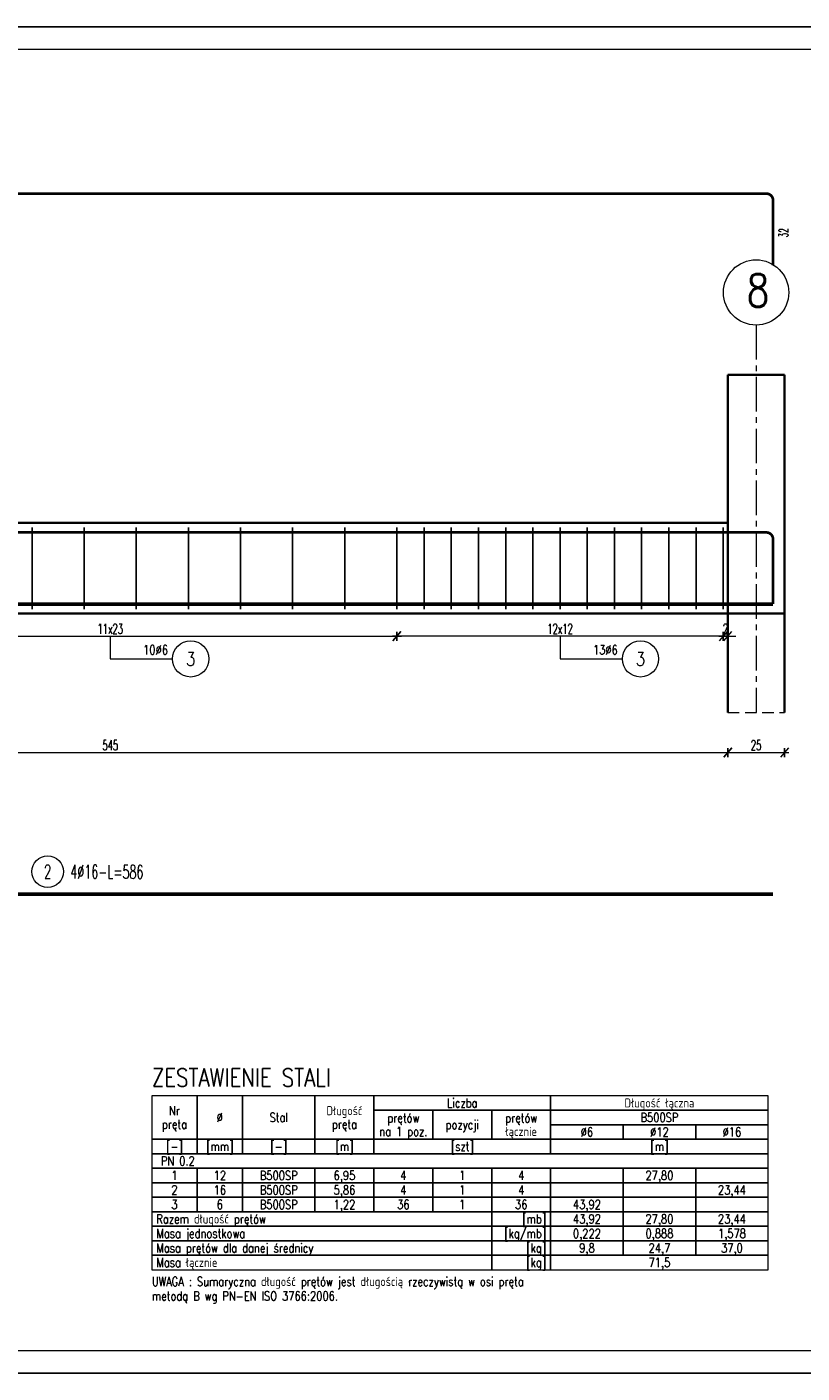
# Model space of a CAD drawing. Header units: centimetres. Extents: x 125945 to 146944, y 20629 to 31773.
# Tile 13 of 80: x 131717 to 132059, y 20629 to 21223. Entities that reach past the tile are written whole.
import ezdxf
from ezdxf.enums import TextEntityAlignment as Align

# ---------------------------------------------------------------- set-up
doc = ezdxf.new("R2010")
doc.units = ezdxf.units.CM
doc.linetypes.add('CENTER2', pattern=[28.575, 19.05, -3.175, 3.175, -3.175])
doc.linetypes.add('HIDDEN', pattern=[9.525, 6.35, -3.175])
for name, color, linetype, lineweight in [('e-cad_cienkie', 88, 'Continuous', 15), ('e-cad_opisy', 7, 'Continuous', 15), ('e-cad_osie', 172, 'CENTER2', 9), ('e-cad_ukryte', 1, 'HIDDEN', 15), ('e-cad_wymiary', 66, 'Continuous', 15), ('K-ŻELBET', 204, 'Continuous', 35)]:
    doc.layers.add(name, color=color, linetype=linetype, lineweight=lineweight)
doc.layers.add('e-cad_prety_widok', color=3, linetype='Continuous')
doc.layers.add('e-cad_strzemiona', color=3, linetype='Continuous')
doc.styles.add('e-cad_1', font='simplex.shx', dxfattribs={"width": 0.6})
doc.styles.add('e-cad_2', font='simplex.shx', dxfattribs={"width": 0.8})
doc.styles.add('simpl', font='simplex.shx', dxfattribs={"width": 0.6})
doc.dimstyles.new('e-cad_1_20_[cm]', dxfattribs={"dimscale": 2, "dimtxt": 2.25, "dimasz": 1.75, "dimexe": 1, "dimexo": 0, "dimgap": 0.5, "dimtad": 1, "dimdec": 1, "dimrnd": 0.5, "dimdsep": 46, "dimtxsty": 'simpl', "dimblk": 'OBLIQUE', "dimcen": 0, "dimdle": 1, "dimclrd": 256, "dimclre": 256, "dimclrt": 256, "dimadec": 0, "dimazin": 0, "dimtfac": 1, "dimtdec": 1, "dimtix": 1, "dimtmove": 2, "dimatfit": 3, "dimldrblk": 'OBLIQUE', "dimfxl": 1, "dimfxlon": 1, "dimlwd": -1, "dimarcsym": 0})

# ---------------------------------------------------------------- blocks, each defined once
blk = doc.blocks.new('_Oblique')
at = {"color": 0, "linetype": 'ByBlock', "lineweight": -2}
blk.add_line((0.5, 0.6), (-0.5, -0.6), dxfattribs=at)
blk = doc.blocks.new('*D4110')
at = {"layer": 'Defpoints', "color": 0}
for p in [(131626.81, 20966.08), (131879.82, 20966.08), (131879.82, 20954.08)]:
    blk.add_point(p, dxfattribs=at)
at = {"layer": 'e-cad_wymiary', "ltscale": 0.8}
blk.add_line((131624.81, 20954.08), (131881.82, 20954.08), dxfattribs=at)
at = {"layer": 'e-cad_wymiary', "lineweight": -2, "ltscale": 0.8}
for p, q in [((131626.81, 20956.08), (131626.81, 20952.08)), ((131879.82, 20956.08), (131879.82, 20952.08))]:
    blk.add_line(p, q, dxfattribs=at)
at = {"layer": 'e-cad_wymiary', "xscale": 3.5, "yscale": 3.5, "zscale": 3.5, "rotation": 180}
blk.add_blockref('_Oblique', (131626.81, 20954.08), dxfattribs=at)
at = {"layer": 'e-cad_wymiary', "xscale": 3.5, "yscale": 3.5, "zscale": 3.5}
blk.add_blockref('_Oblique', (131879.82, 20954.08), dxfattribs=at)
at = {"layer": 'e-cad_wymiary', "ltscale": 0.8, "insert": (131753.31, 20957.33), "char_height": 4.5, "attachment_point": 5, "style": 'simpl'}
blk.add_mtext('11x23', dxfattribs=at)
blk = doc.blocks.new('e-cad_ZelbetOpisNiezliczalny_1P')
at = {"layer": 'e-cad_cienkie'}
blk.add_circle((4, 0), 4, dxfattribs=at)
at = {"layer": 'e-cad_opisy', "ltscale": 0.04, "style": 'e-cad_1', "width": 0.8}
for tag, p in [('OPIS', (-1, 1)), ('UWAGI', (-1, -3))]:
    blk.add_attdef(tag, text='', height=2, dxfattribs=at).set_placement(p, align=Align.RIGHT)
blk.add_attdef('NR', text='', height=3, dxfattribs=at).set_placement((4, 0), align=Align.MIDDLE_CENTER)
blk = doc.blocks.new('*D4111')
at = {"layer": 'Defpoints', "color": 0}
for p in [(132023.82, 20966.08), (132025.82, 20966.08), (132025.82, 20954.08)]:
    blk.add_point(p, dxfattribs=at)
at = {"layer": 'e-cad_wymiary', "ltscale": 0.8}
for p, q in [((132023.82, 20954.08), (132020.32, 20954.08)), ((132021.82, 20954.08), (132027.82, 20954.08)), ((132025.82, 20954.08), (132029.32, 20954.08))]:
    blk.add_line(p, q, dxfattribs=at)
at = {"layer": 'e-cad_wymiary', "lineweight": -2, "ltscale": 0.8}
for p, q in [((132023.82, 20956.08), (132023.82, 20952.08)), ((132025.82, 20956.08), (132025.82, 20952.08))]:
    blk.add_line(p, q, dxfattribs=at)
at = {"layer": 'e-cad_wymiary', "xscale": 3.5, "yscale": 3.5, "zscale": 3.5}
blk.add_blockref('_Oblique', (132023.82, 20954.08), dxfattribs=at)
at = {"layer": 'e-cad_wymiary', "xscale": 3.5, "yscale": 3.5, "zscale": 3.5, "rotation": 180}
blk.add_blockref('_Oblique', (132025.82, 20954.08), dxfattribs=at)
at = {"layer": 'e-cad_wymiary', "ltscale": 0.8, "insert": (132024.82, 20957.33), "char_height": 4.5, "attachment_point": 5, "style": 'simpl'}
blk.add_mtext('2', dxfattribs=at)
blk = doc.blocks.new('*D4112')
at = {"layer": 'Defpoints', "color": 0}
for p in [(131879.82, 20966.08), (132023.82, 20966.08), (131879.82, 20954.08)]:
    blk.add_point(p, dxfattribs=at)
at = {"layer": 'e-cad_wymiary', "ltscale": 0.8}
blk.add_line((132025.82, 20954.08), (131877.82, 20954.08), dxfattribs=at)
at = {"layer": 'e-cad_wymiary', "lineweight": -2, "ltscale": 0.8}
for p, q in [((131879.82, 20956.08), (131879.82, 20952.08)), ((132023.82, 20956.08), (132023.82, 20952.08))]:
    blk.add_line(p, q, dxfattribs=at)
at = {"layer": 'e-cad_wymiary', "xscale": 3.5, "yscale": 3.5, "zscale": 3.5, "rotation": 180}
blk.add_blockref('_Oblique', (131879.82, 20954.08), dxfattribs=at)
at = {"layer": 'e-cad_wymiary', "xscale": 3.5, "yscale": 3.5, "zscale": 3.5}
blk.add_blockref('_Oblique', (132023.82, 20954.08), dxfattribs=at)
at = {"layer": 'e-cad_wymiary', "ltscale": 0.8, "insert": (131951.82, 20957.33), "char_height": 4.5, "attachment_point": 5, "style": 'simpl'}
blk.add_mtext('12x12', dxfattribs=at)
blk = doc.blocks.new('*D4125')
at = {"layer": 'Defpoints', "color": 0}
for p in [(131480.81, 20920.39), (132025.82, 20920.39), (132025.82, 20902.75)]:
    blk.add_point(p, dxfattribs=at)
at = {"layer": 'e-cad_wymiary', "lineweight": -2, "ltscale": 0.8}
for p, q in [((131480.81, 20904.75), (131480.81, 20900.75)), ((132025.82, 20904.75), (132025.82, 20900.75))]:
    blk.add_line(p, q, dxfattribs=at)
at = {"layer": 'e-cad_wymiary', "ltscale": 0.8}
blk.add_line((131478.81, 20902.75), (132027.82, 20902.75), dxfattribs=at)
at = {"layer": 'e-cad_wymiary', "xscale": 3.5, "yscale": 3.5, "zscale": 3.5, "rotation": 180}
blk.add_blockref('_Oblique', (131480.81, 20902.75), dxfattribs=at)
at = {"layer": 'e-cad_wymiary', "xscale": 3.5, "yscale": 3.5, "zscale": 3.5}
blk.add_blockref('_Oblique', (132025.82, 20902.75), dxfattribs=at)
at = {"layer": 'e-cad_wymiary', "ltscale": 0.8, "insert": (131753.31, 20906), "char_height": 4.5, "attachment_point": 5, "style": 'simpl'}
blk.add_mtext('545', dxfattribs=at)
blk = doc.blocks.new('*D4126')
at = {"layer": 'Defpoints', "color": 0}
for p in [(132025.82, 20920.39), (132050.81, 20920.39), (132050.81, 20902.75)]:
    blk.add_point(p, dxfattribs=at)
at = {"layer": 'e-cad_wymiary', "lineweight": -2, "ltscale": 0.8}
for p, q in [((132025.82, 20904.75), (132025.82, 20900.75)), ((132050.81, 20904.75), (132050.81, 20900.75))]:
    blk.add_line(p, q, dxfattribs=at)
at = {"layer": 'e-cad_wymiary', "ltscale": 0.8}
blk.add_line((132023.82, 20902.75), (132052.81, 20902.75), dxfattribs=at)
at = {"layer": 'e-cad_wymiary', "xscale": 3.5, "yscale": 3.5, "zscale": 3.5, "rotation": 180}
blk.add_blockref('_Oblique', (132025.82, 20902.75), dxfattribs=at)
at = {"layer": 'e-cad_wymiary', "xscale": 3.5, "yscale": 3.5, "zscale": 3.5}
blk.add_blockref('_Oblique', (132050.81, 20902.75), dxfattribs=at)
at = {"layer": 'e-cad_wymiary', "ltscale": 0.8, "insert": (132038.31, 20906), "char_height": 4.5, "attachment_point": 5, "style": 'simpl'}
blk.add_mtext('25', dxfattribs=at)
blk = doc.blocks.new('e-cad_ZelbetOpis_7')
blk.add_circle((5, 5), 3.5)
at = {"layer": 'e-cad_opisy', "style": 'e-cad_1', "width": 0.6}
blk.add_attdef('NR', text='', height=3, dxfattribs=at).set_placement((5, 3.5), align=Align.CENTER)
for tag, p in [('OPIS_1', (10, 3.5)), ('UWAGI', (10, -6))]:
    blk.add_attdef(tag, p, '', height=3, dxfattribs=at)
at = {"layer": 'e-cad_opisy', "style": 'e-cad_1', "width": 0.6, "flags": 1}
for tag, p in [('SREDNICA', (25, 8)), ('SZT', (25, 7)), ('GATUNEK_STALI', (25, 6.5)), ('DLUGOSC', (25, 7.5)), ('KLASA_STALI', (25, 6)), ('A', (30, 6.5)), ('KOD', (30, 8)), ('HAK_1', (30, 7.5)), ('HAK_2', (30, 7)), ('B', (30, 6)), ('OPIS_2', (25, 5.5)), ('C', (30, 5.5)), ('D', (30, 5)), ('E', (30, 4.5)), ('F', (30, 4)), ('R', (30, 3.5)), ('HAK_1_DLUGOSC', (30, 3)), ('HAK_2_DLUGOSC', (30, 2.5)), ('KIERUNEK', (30, 2))]:
    blk.add_attdef(tag, p, '', height=0.3, dxfattribs=at)

msp = doc.modelspace()

# ---------------------------------------------------------------- linework, layer by layer
at = {"layer": 'Defpoints'}
msp.add_lwpolyline([(131282.02, 20628.94), (132322.02, 20628.94), (132322.02, 21222.94), (131282.02, 21222.94)], close=True, dxfattribs=at)
at = {"layer": 'e-cad_cienkie'}
msp.add_lwpolyline([(131342.02, 20638.94), (132312.02, 20638.94), (132312.02, 21212.94), (131342.02, 21212.94)], close=True, dxfattribs=at)
at = {"layer": 'e-cad_cienkie', "ltscale": 0.8}
for points in [[(131753.31, 20944.08), (131780.8, 20944.08)], [(131951.82, 20944.08), (131979.3, 20944.08)]]:
    msp.add_lwpolyline(points, dxfattribs=at)
for points in [[(131771.66, 20732.14), (131791.66, 20732.14), (131791.66, 20751.34), (131771.66, 20751.34)], [(131791.66, 20732.14), (131811.66, 20732.14), (131811.66, 20751.34), (131791.66, 20751.34)], [(131811.66, 20732.14), (131843.66, 20732.14), (131843.66, 20751.34), (131811.66, 20751.34)], [(131843.66, 20732.14), (131869.66, 20732.14), (131869.66, 20751.34), (131843.66, 20751.34)], [(131869.66, 20744.94), (131947.66, 20744.94), (131947.66, 20751.34), (131869.66, 20751.34)], [(131947.66, 20744.94), (132043.66, 20744.94), (132043.66, 20751.34), (131947.66, 20751.34)], [(131869.66, 20732.14), (131895.66, 20732.14), (131895.66, 20744.94), (131869.66, 20744.94)], [(131895.66, 20732.14), (131921.66, 20732.14), (131921.66, 20744.94), (131895.66, 20744.94)], [(131921.66, 20732.14), (131947.66, 20732.14), (131947.66, 20744.94), (131921.66, 20744.94)], [(131947.66, 20738.54), (132043.66, 20738.54), (132043.66, 20744.94), (131947.66, 20744.94)], [(131947.66, 20732.14), (131979.66, 20732.14), (131979.66, 20738.54), (131947.66, 20738.54)], [(131979.66, 20732.14), (132011.66, 20732.14), (132011.66, 20738.54), (131979.66, 20738.54)], [(132011.66, 20732.14), (132043.66, 20732.14), (132043.66, 20738.54), (132011.66, 20738.54)], [(131771.66, 20725.74), (131791.66, 20725.74), (131791.66, 20732.14), (131771.66, 20732.14)], [(131791.66, 20725.74), (131811.66, 20725.74), (131811.66, 20732.14), (131791.66, 20732.14)], [(131811.66, 20725.74), (131843.66, 20725.74), (131843.66, 20732.14), (131811.66, 20732.14)], [(131843.66, 20725.74), (131869.66, 20725.74), (131869.66, 20732.14), (131843.66, 20732.14)], [(131869.66, 20725.74), (131947.66, 20725.74), (131947.66, 20732.14), (131869.66, 20732.14)], [(131947.66, 20725.74), (132043.66, 20725.74), (132043.66, 20732.14), (131947.66, 20732.14)], [(131771.66, 20719.34), (132043.66, 20719.34), (132043.66, 20725.74), (131771.66, 20725.74)], [(131771.66, 20712.94), (131791.66, 20712.94), (131791.66, 20719.34), (131771.66, 20719.34)], [(131791.66, 20712.94), (131811.66, 20712.94), (131811.66, 20719.34), (131791.66, 20719.34)], [(131811.66, 20712.94), (131843.66, 20712.94), (131843.66, 20719.34), (131811.66, 20719.34)], [(131843.66, 20712.94), (131869.66, 20712.94), (131869.66, 20719.34), (131843.66, 20719.34)], [(131869.66, 20712.94), (131895.66, 20712.94), (131895.66, 20719.34), (131869.66, 20719.34)], [(131895.66, 20712.94), (131921.66, 20712.94), (131921.66, 20719.34), (131895.66, 20719.34)], [(131921.66, 20712.94), (131947.66, 20712.94), (131947.66, 20719.34), (131921.66, 20719.34)], [(131947.66, 20712.94), (131979.66, 20712.94), (131979.66, 20719.34), (131947.66, 20719.34)], [(131979.66, 20712.94), (132011.66, 20712.94), (132011.66, 20719.34), (131979.66, 20719.34)], [(132011.66, 20712.94), (132043.66, 20712.94), (132043.66, 20719.34), (132011.66, 20719.34)], [(131771.66, 20706.54), (131791.66, 20706.54), (131791.66, 20712.94), (131771.66, 20712.94)], [(131791.66, 20706.54), (131811.66, 20706.54), (131811.66, 20712.94), (131791.66, 20712.94)], [(131811.66, 20706.54), (131843.66, 20706.54), (131843.66, 20712.94), (131811.66, 20712.94)], [(131843.66, 20706.54), (131869.66, 20706.54), (131869.66, 20712.94), (131843.66, 20712.94)], [(131869.66, 20706.54), (131895.66, 20706.54), (131895.66, 20712.94), (131869.66, 20712.94)], [(131895.66, 20706.54), (131921.66, 20706.54), (131921.66, 20712.94), (131895.66, 20712.94)], [(131921.66, 20706.54), (131947.66, 20706.54), (131947.66, 20712.94), (131921.66, 20712.94)], [(131947.66, 20706.54), (131979.66, 20706.54), (131979.66, 20712.94), (131947.66, 20712.94)], [(131979.66, 20706.54), (132011.66, 20706.54), (132011.66, 20712.94), (131979.66, 20712.94)], [(132011.66, 20706.54), (132043.66, 20706.54), (132043.66, 20712.94), (132011.66, 20712.94)], [(131771.66, 20700.14), (131791.66, 20700.14), (131791.66, 20706.54), (131771.66, 20706.54)], [(131791.66, 20700.14), (131811.66, 20700.14), (131811.66, 20706.54), (131791.66, 20706.54)], [(131811.66, 20700.14), (131843.66, 20700.14), (131843.66, 20706.54), (131811.66, 20706.54)], [(131843.66, 20700.14), (131869.66, 20700.14), (131869.66, 20706.54), (131843.66, 20706.54)], [(131869.66, 20700.14), (131895.66, 20700.14), (131895.66, 20706.54), (131869.66, 20706.54)], [(131895.66, 20700.14), (131921.66, 20700.14), (131921.66, 20706.54), (131895.66, 20706.54)], [(131921.66, 20700.14), (131947.66, 20700.14), (131947.66, 20706.54), (131921.66, 20706.54)], [(131947.66, 20700.14), (131979.66, 20700.14), (131979.66, 20706.54), (131947.66, 20706.54)], [(131979.66, 20700.14), (132011.66, 20700.14), (132011.66, 20706.54), (131979.66, 20706.54)], [(132011.66, 20700.14), (132043.66, 20700.14), (132043.66, 20706.54), (132011.66, 20706.54)], [(131771.66, 20693.74), (131921.66, 20693.74), (131921.66, 20700.14), (131771.66, 20700.14)], [(131921.66, 20693.74), (131947.66, 20693.74), (131947.66, 20700.14), (131921.66, 20700.14)], [(131947.66, 20693.74), (131979.66, 20693.74), (131979.66, 20700.14), (131947.66, 20700.14)], [(131979.66, 20693.74), (132011.66, 20693.74), (132011.66, 20700.14), (131979.66, 20700.14)], [(132011.66, 20693.74), (132043.66, 20693.74), (132043.66, 20700.14), (132011.66, 20700.14)], [(131771.66, 20687.34), (131921.66, 20687.34), (131921.66, 20693.74), (131771.66, 20693.74)], [(131921.66, 20687.34), (131947.66, 20687.34), (131947.66, 20693.74), (131921.66, 20693.74)], [(131947.66, 20687.34), (131979.66, 20687.34), (131979.66, 20693.74), (131947.66, 20693.74)], [(131979.66, 20687.34), (132011.66, 20687.34), (132011.66, 20693.74), (131979.66, 20693.74)], [(132011.66, 20687.34), (132043.66, 20687.34), (132043.66, 20693.74), (132011.66, 20693.74)], [(131771.66, 20680.94), (131921.66, 20680.94), (131921.66, 20687.34), (131771.66, 20687.34)], [(131921.66, 20680.94), (131947.66, 20680.94), (131947.66, 20687.34), (131921.66, 20687.34)], [(131947.66, 20680.94), (131979.66, 20680.94), (131979.66, 20687.34), (131947.66, 20687.34)], [(131979.66, 20680.94), (132011.66, 20680.94), (132011.66, 20687.34), (131979.66, 20687.34)], [(132011.66, 20680.94), (132043.66, 20680.94), (132043.66, 20687.34), (132011.66, 20687.34)], [(131771.66, 20674.54), (131921.66, 20674.54), (131921.66, 20680.94), (131771.66, 20680.94)], [(131921.66, 20674.54), (131947.66, 20674.54), (131947.66, 20680.94), (131921.66, 20680.94)], [(131947.66, 20674.54), (132043.66, 20674.54), (132043.66, 20680.94), (131947.66, 20680.94)]]:
    msp.add_lwpolyline(points, close=True, dxfattribs=at)
at = {"layer": 'e-cad_opisy'}
msp.add_circle((132038.31, 21105.77), 14.4, dxfattribs=at)
at = {"layer": 'e-cad_osie', "ltscale": 0.8}
msp.add_line((132038.31, 21091.37), (132038.31, 20920.39), dxfattribs=at)
at = {"layer": 'e-cad_prety_widok', "ltscale": 2}
for points in [[(132045.81, 21117.79, 1.2, 1.2, 0), (132045.81, 21146.39, 1.2, 1.2, 0.414214), (132042.81, 21149.39, 1.2, 1.2, 0), (131380.81, 21149.39, 0, 0, 0)], [(132045.81, 20968.28, 1.2, 1.2, 0), (132045.81, 20996.88, 1.2, 1.2, 0.414214), (132042.81, 20999.88, 1.2, 1.2, 0), (131380.81, 20999.88, 0, 0, 0)]]:
    msp.add_lwpolyline(points, format="xyseb", dxfattribs=at)
at = {"layer": 'e-cad_prety_widok', "color": 1, "ltscale": 2}
for points in [[(132045.81, 20968.28, 1.6, 1.6, 0), (131459.81, 20968.28, 0, 0, 0)], [(132045.81, 20840.24, 1.6, 1.6, 0), (131459.81, 20840.24, 0, 0, 0)]]:
    msp.add_lwpolyline(points, format="xyseb", dxfattribs=at)
at = {"layer": 'e-cad_strzemiona', "ltscale": 0.8}
for points in [[(131718.81, 20966.08), (131718.81, 21002.08)], [(131741.81, 20966.08), (131741.81, 21002.08)], [(131764.81, 20966.08), (131764.81, 21002.08)], [(131787.81, 20966.08), (131787.81, 21002.08)], [(131810.81, 20966.08), (131810.81, 21002.08)], [(131833.81, 20966.08), (131833.81, 21002.08)], [(131856.81, 20966.08), (131856.81, 21002.08)], [(131879.82, 20966.08), (131879.82, 21002.08)], [(131891.82, 20966.08), (131891.82, 21002.08)], [(131903.82, 20966.08), (131903.82, 21002.08)], [(131915.82, 20966.08), (131915.82, 21002.08)], [(131927.82, 20966.08), (131927.82, 21002.08)], [(131939.82, 20966.08), (131939.82, 21002.08)], [(131951.82, 20966.08), (131951.82, 21002.08)], [(131963.82, 20966.08), (131963.82, 21002.08)], [(131975.82, 20966.08), (131975.82, 21002.08)], [(131987.82, 20966.08), (131987.82, 21002.08)], [(131999.82, 20966.08), (131999.82, 21002.08)], [(132011.82, 20966.08), (132011.82, 21002.08)], [(132023.82, 20966.08), (132023.82, 21002.08)]]:
    msp.add_lwpolyline(points, dxfattribs=at)
at = {"layer": 'e-cad_ukryte', "ltscale": 0.8}
msp.add_line((132025.82, 20920.39), (132050.81, 20920.39), dxfattribs=at)
at = {"layer": 'K-ŻELBET', "ltscale": 0.8}
for p, q in [((132025.82, 20964.08), (132025.82, 21069.41)), ((132025.82, 21069.41), (132050.81, 21069.41)), ((132050.81, 21004.08), (132050.81, 21069.41)), ((132025.82, 21004.08), (131378.05, 21004.08)), ((132050.81, 20920.39), (132050.81, 21004.08)), ((131455.81, 20964.08), (132025.82, 20964.08)), ((132050.81, 20964.08), (132025.82, 20964.08))]:
    msp.add_line(p, q, dxfattribs=at)
msp.add_lwpolyline([(132025.82, 20920.39), (132025.82, 20964.08)], dxfattribs=at)

# ---------------------------------------------------------------- block references
at = {"layer": 'e-cad_opisy', "ltscale": 0.8, "xscale": 2, "yscale": 2, "zscale": 2}
for p, values in [((131780.8, 20944.08), {'OPIS': '10%%c6', 'NR': '3'}), ((131979.3, 20944.08), {'OPIS': '13%%c6', 'NR': '3'})]:
    msp.add_blockref('e-cad_ZelbetOpisNiezliczalny_1P', p, dxfattribs=at).add_auto_attribs(values)
at = {"layer": 'e-cad_opisy', "ltscale": 0.8}
ref = msp.add_blockref('e-cad_ZelbetOpis_7', (131715.67, 20840.24), dxfattribs=dict(at, xscale=2, yscale=2, zscale=2, rotation=359.8433941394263))
ref.add_attrib('OPIS_1', '4%%c16-L=586', (131735.69, 20847.18), dxfattribs={"height": 6, "rotation": 359.84339, "style": 'e-cad_1', "width": 0.6})
ref.add_attrib('NR', '2', dxfattribs={"height": 6, "rotation": 359.84339, "style": 'e-cad_1', "width": 0.6}).set_placement((131725.69, 20847.21), align=Align.CENTER)

# ---------------------------------------------------------------- texts
at = {"layer": 'e-cad_opisy', "ltscale": 0.8, "style": 'e-cad_1', "width": 0.6}
msp.add_text('32', height=4, rotation=90, dxfattribs=at).set_placement((132050.41, 21132.09), align=Align.MIDDLE_CENTER)
at = {"layer": 'e-cad_opisy', "ltscale": 2, "style": 'e-cad_2', "width": 0.8}
msp.add_text('8', height=14.4, dxfattribs=at).set_placement((132034.24, 21099.47))
at = {"layer": 'e-cad_opisy', "ltscale": 0.8, "style": 'e-cad_1', "width": 0.8}
for s, height, p in [('ZESTAWIENIE STALI', 8, (131771.66, 20755.34)), ('PN 0.2', 4, (131775.66, 20720.54)), ('Razem długość prętów', 4, (131773.66, 20694.94)), ('Masa jednostkowa', 4, (131773.66, 20688.54)), ('Masa prętów dla danej średnicy', 4, (131773.66, 20682.14)), ('Masa łącznie', 4, (131773.66, 20675.74)), ('UWAGA : Sumaryczna długość prętów jest długością rzeczywistą w osi pręta', 4, (131771.66, 20667.34)), ('metodą B wg PN-EN ISO 3766:2006.', 4, (131771.66, 20660.94))]:
    msp.add_text(s, height=height, dxfattribs=at).set_placement(p)
for s, p in [('Liczba', (131908.66, 20746.14)), ('Długość łączna', (131995.66, 20746.14)), ('Nr', (131781.66, 20742.74)), ('%%c', (131801.66, 20739.74)), ('Stal', (131827.66, 20739.74)), ('Długość', (131856.66, 20742.74)), ('prętów', (131882.66, 20739.54)), ('prętów', (131934.66, 20739.54)), ('B500SP', (131995.66, 20739.74)), ('pręta', (131781.66, 20736.74)), ('pręta', (131856.66, 20736.74)), ('na 1 poz.', (131882.66, 20733.54)), ('pozycji', (131908.66, 20736.54)), ('łącznie', (131934.66, 20733.54)), ('%%c6', (131963.66, 20733.34)), ('%%c12', (131995.66, 20733.34)), ('%%c16', (132027.66, 20733.34)), ('[-]', (131781.66, 20726.94)), ('[mm]', (131801.66, 20726.94)), ('[-]', (131827.66, 20726.94)), ('[m]', (131856.66, 20726.94)), ('[szt]', (131908.66, 20726.94)), ('[m]', (131995.66, 20726.94)), ('1', (131781.66, 20714.14)), ('12', (131801.66, 20714.14)), ('B500SP', (131827.66, 20714.14)), ('6,95', (131856.66, 20714.14)), ('4', (131882.66, 20714.14)), ('1', (131908.66, 20714.14)), ('4', (131934.66, 20714.14)), ('27,80', (131995.66, 20714.14)), ('2', (131781.66, 20707.74)), ('16', (131801.66, 20707.74)), ('B500SP', (131827.66, 20707.74)), ('5,86', (131856.66, 20707.74)), ('4', (131882.66, 20707.74)), ('1', (131908.66, 20707.74)), ('4', (131934.66, 20707.74)), ('23,44', (132027.66, 20707.74)), ('3', (131781.66, 20701.34)), ('6', (131801.66, 20701.34)), ('B500SP', (131827.66, 20701.34)), ('1,22', (131856.66, 20701.34)), ('36', (131882.66, 20701.34)), ('1', (131908.66, 20701.34)), ('36', (131934.66, 20701.34)), ('43,92', (131963.66, 20701.34)), ('43,92', (131963.66, 20694.94)), ('27,80', (131995.66, 20694.94)), ('23,44', (132027.66, 20694.94)), ('0,222', (131963.66, 20688.54)), ('0,888', (131995.66, 20688.54)), ('1,578', (132027.66, 20688.54)), ('9,8', (131963.66, 20682.14)), ('24,7', (131995.66, 20682.14)), ('37,0', (132027.66, 20682.14)), ('71,5', (131995.66, 20675.74))]:
    msp.add_text(s, height=4, dxfattribs=at).set_placement(p, align=Align.CENTER)
for s, p in [('[mb]', (131945.66, 20694.94)), ('[kg/mb]', (131945.66, 20688.54)), ('[kg]', (131945.66, 20682.14)), ('[kg]', (131945.66, 20675.74))]:
    msp.add_text(s, height=4, dxfattribs=at).set_placement(p, align=Align.RIGHT)

# ---------------------------------------------------------------- dimensions: what is measured, and where the dimension line sits
at = {"layer": 'e-cad_wymiary', "ltscale": 0.8}
for p1, distance, text, picture, middle in [((131626.81, 20966.08), -12, '11x23', '*D4110', (131753.31, 20957.33)), ((132023.82, 20966.08), 12, '12x12', '*D4112', (131951.82, 20957.33))]:
    dim = msp.add_aligned_dim(p1=p1, p2=(131879.82, 20966.08), distance=distance, text=text, dimstyle='e-cad_1_20_[cm]', dxfattribs=at)
    dim.commit()
    dim.dimension.update_dxf_attribs({"geometry": picture, "text_midpoint": middle})
dim = msp.add_aligned_dim(p1=(132023.82, 20966.08), p2=(132025.82, 20966.08), distance=-12, dimstyle='e-cad_1_20_[cm]', dxfattribs=at)
dim.commit()
dim.dimension.update_dxf_attribs({"geometry": '*D4111', "text_midpoint": (132024.82, 20957.33)})
for base, p1, p2, picture, middle in [((132025.82, 20902.75), (131480.81, 20920.39), (132025.82, 20920.39), '*D4125', (131753.31, 20906)), ((132050.81, 20902.75), (132025.82, 20920.39), (132050.81, 20920.39), '*D4126', (132038.31, 20906))]:
    dim = msp.add_linear_dim(base=base, p1=p1, p2=p2, dimstyle='e-cad_1_20_[cm]', dxfattribs=at)
    dim.commit()
    dim.dimension.update_dxf_attribs({"geometry": picture, "text_midpoint": middle})

# ---------------------------------------------------------------- leaders
at = {"layer": 'e-cad_cienkie', "ltscale": 0.8}
for points in [[(131753.31, 20954.08), (131753.31, 20944.08)], [(131951.82, 20954.08), (131951.82, 20944.08)]]:
    msp.add_leader(points, dimstyle='e-cad_1_20_[cm]', override={"dimldrblk": 'None'}, dxfattribs=at)

doc.saveas('drawing.dxf')
